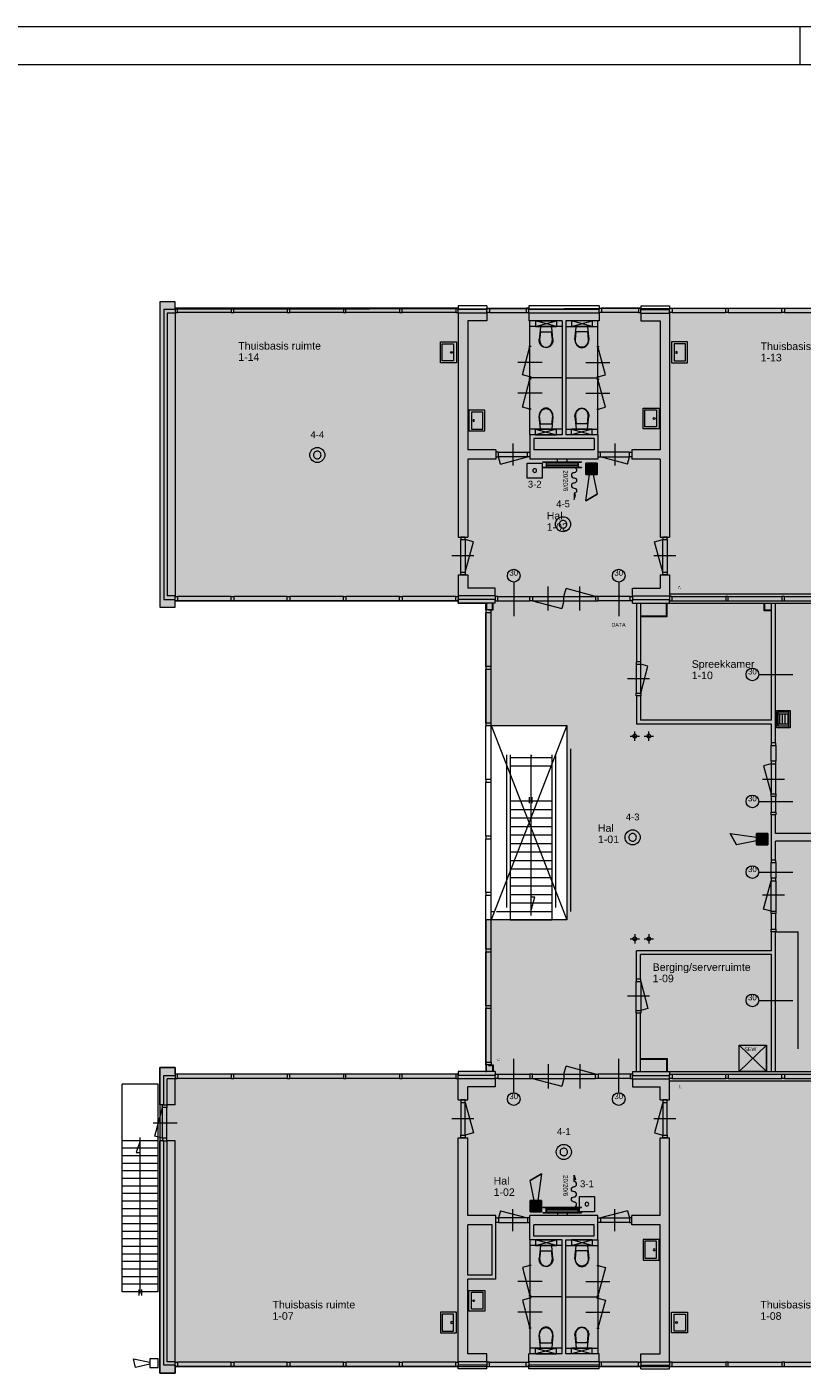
# Model space of a CAD drawing. Header units: millimetres. Extents: x 0 to 84100, y 0 to 59400.
# Tile 9 of 10: x 42622 to 63154, y 23766 to 59400. Entities that reach past the tile are written whole.
import ezdxf

# ---------------------------------------------------------------- set-up
doc = ezdxf.new("R2010")
doc.units = ezdxf.units.MM
doc.header["$LTSCALE"] = 1016
doc.layers.get('0').update_dxf_attribs({"lineweight": 0})
for name, color, linetype, lineweight in [('00kad025', 2, 'Continuous', 0), ('00kad070', 5, 'Continuous', 0), ('BL$2----', 7, 'Continuous', 0), ('BL$4----', 7, 'Continuous', 0), ('EL6511--', 3, 'Continuous', 0), ('Xref Verd$0$AL21----_BUITENWAND', 8, 'Continuous', 0), ('Xref Verd$0$AL22----_BINNENWAND', 8, 'Continuous', 0), ('Xref Verd$0$AL24----_TRAPPEN', 8, 'Continuous', 0), ('Xref Verd$0$AL28----_KONSTRUKTIE', 8, 'Continuous', 0), ('Xref Verd$0$AL31----_BUITENKOZ', 8, 'Continuous', 0), ('Xref Verd$0$AL32----_BINNENKOZ', 8, 'Continuous', 0), ('Xref Verd$0$AL42----_BINNENW-AFW', 8, 'Continuous', 0), ('Xref Verd$0$AL65----_BEVEILIGING', 8, 'Continuous', 0), ('Xref Verd$0$AL74----_INRSANITAIR', 8, 'Continuous', 0)]:
    doc.layers.add(name, color=color, linetype=linetype, lineweight=lineweight)
doc.styles.add('Arial', font='Arial')

# ---------------------------------------------------------------- blocks, each defined once
blk = doc.blocks.new('Groep-3')
at = {"layer": '00kad025', "color": 19, "linetype": 'Continuous', "lineweight": 0}
for p, q in [((39331, 29700), (-44769, 29700)), ((18331, 28700), (18331, 29700))]:
    blk.add_line(p, q, dxfattribs=at)
at = {"layer": '00kad070', "color": 19, "linetype": 'Continuous', "lineweight": 0}
blk.add_line((38331, 28700), (-43769, 28700), dxfattribs=at)
blk = doc.blocks.new('Xref Verd$0$AH74WT55')
at = {"color": 19, "lineweight": 0}
for points in [[(-275, -424), (-275, 0), (275, 0), (275, -424)], [(225, -374), (-225, -374), (-225, -72), (225, -72)]]:
    blk.add_lwpolyline(points, close=True, dxfattribs=at)
blk.add_circle((2, -130), 24.3, dxfattribs=at)
blk = doc.blocks.new('Groep-5')
at = {"color": 19, "lineweight": 0}
for p, q in [((-4835, 384499), (-3815, 384499)), ((-4835, 384490), (-4835, 384499)), ((-4453, 384507), (-4453, 384567)), ((-4198, 384507), (-4198, 384567)), ((-3815, 384490), (-3815, 384499)), ((-4835, 384490), (-3815, 384490)), ((-4835, 384354), (-3815, 384354)), ((-4835, 384354), (-4835, 384346)), ((-4835, 384346), (-3815, 384346)), ((-4733, 384486), (-3917, 384486)), ((-4733, 384443), (-3917, 384443)), ((-4733, 384401), (-3917, 384401)), ((-4733, 384358), (-3917, 384358)), ((-3815, 384354), (-3815, 384346))]:
    blk.add_line(p, q, dxfattribs=at)
for points in [[(-4733, 384486), (-4739, 384486), (-4749, 384480), (-4754, 384470), (-4754, 384459), (-4749, 384449), (-4739, 384443), (-4733, 384443)], [(-4733, 384443), (-4739, 384443), (-4749, 384438), (-4754, 384428), (-4754, 384416), (-4749, 384407), (-4739, 384401), (-4733, 384401)], [(-4733, 384401), (-4739, 384401), (-4749, 384395), (-4754, 384385), (-4754, 384374), (-4749, 384364), (-4739, 384358), (-4733, 384358)], [(-3917, 384443), (-3912, 384443), (-3902, 384449), (-3896, 384459), (-3896, 384470), (-3902, 384480), (-3912, 384486), (-3917, 384486)], [(-3917, 384401), (-3912, 384401), (-3902, 384407), (-3896, 384416), (-3896, 384428), (-3902, 384438), (-3912, 384443), (-3917, 384443)], [(-3917, 384358), (-3912, 384358), (-3902, 384364), (-3896, 384374), (-3896, 384385), (-3902, 384395), (-3912, 384401), (-3917, 384401)]]:
    blk.add_open_spline(points, degree=2, dxfattribs=at)
blk = doc.blocks.new('Groep-7')
at = {"color": 19, "lineweight": 0}
for p, q in [((-4835, 364768), (-3815, 364768)), ((-4835, 364759), (-4835, 364768)), ((-4835, 364759), (-3815, 364759)), ((-4835, 364623), (-3815, 364623)), ((-4835, 364623), (-4835, 364615)), ((-4835, 364615), (-3815, 364615)), ((-4733, 364755), (-3917, 364755)), ((-4733, 364712), (-3917, 364712)), ((-4733, 364670), (-3917, 364670)), ((-4733, 364627), (-3917, 364627)), ((-4453, 364606), (-4453, 364547)), ((-4198, 364606), (-4198, 364547)), ((-3815, 364759), (-3815, 364768)), ((-3815, 364623), (-3815, 364615))]:
    blk.add_line(p, q, dxfattribs=at)
for points in [[(-4733, 364712), (-4739, 364712), (-4749, 364718), (-4754, 364728), (-4754, 364739), (-4749, 364749), (-4739, 364755), (-4733, 364755)], [(-4733, 364670), (-4739, 364670), (-4749, 364676), (-4754, 364685), (-4754, 364697), (-4749, 364707), (-4739, 364712), (-4733, 364712)], [(-4733, 364627), (-4739, 364627), (-4749, 364633), (-4754, 364643), (-4754, 364654), (-4749, 364664), (-4739, 364670), (-4733, 364670)], [(-3917, 364755), (-3912, 364755), (-3902, 364749), (-3896, 364739), (-3896, 364728), (-3902, 364718), (-3912, 364712), (-3917, 364712)], [(-3917, 364712), (-3912, 364712), (-3902, 364707), (-3896, 364697), (-3896, 364685), (-3902, 364676), (-3912, 364670), (-3917, 364670)], [(-3917, 364670), (-3912, 364670), (-3902, 364664), (-3896, 364654), (-3896, 364643), (-3902, 364633), (-3912, 364627), (-3917, 364627)]]:
    blk.add_open_spline(points, degree=2, dxfattribs=at)
blk = doc.blocks.new('Groep-8')
at = {"color": 19, "lineweight": 0}
blk.add_lwpolyline([(-15249, 360615), (-15624, 360528), (-15680, 360753), (-15249, 360664)], dxfattribs=at)
blk.add_lwpolyline([(-15249, 360753), (-15249, 360528), (-15024, 360528), (-15024, 360753)], close=True, dxfattribs=at)
blk = doc.blocks.new('Xref Verd$0$AH74WC2')
at = {"color": 19, "linetype": 'Continuous', "lineweight": 0}
for p, q in [((-275, 150), (275, 150)), ((275, 0), (-275, 150)), ((-275, 0), (275, 150)), ((-275, 150), (-275, 0)), ((-275, 0), (275, 0)), ((275, 150), (275, 0))]:
    blk.add_line(p, q, dxfattribs=at)
at = {"color": 19, "lineweight": 0}
for p, q in [((-150, -10), (-185, -340)), ((-149, -140), (-170, -342)), ((-149, -140), (149, -140)), ((170, -342), (149, -140)), ((185, -340), (150, -10))]:
    blk.add_line(p, q, dxfattribs=at)
at = {"color": 19, "lineweight": 0, "flags": 128}
blk.add_lwpolyline([(185, -340, -0.08399), (170, -426, -0.091257), (131, -496, -0.103849), (69, -544, -0.114925), (0, -560), (0, -560, -0.114925), (-69, -544, -0.103849), (-131, -496, -0.091257), (-170, -426, -0.08399), (-185, -340, -0.08399)], format="xyb", dxfattribs=at)
at = {"color": 19, "lineweight": 0}
for centre, radius, start, end in [((76, -340), 246, 180, 199.204), ((-76, -340), 246, 340.796, 0), ((39, -353), 207, 199.204, 220.0608), ((15, -373), 176, 220.0608, 243.7761), ((0, -404), 141, 243.7761, 270), ((0, -404), 141, 270, 296.2239), ((-15, -373), 176, 296.2239, 319.9392), ((-39, -353), 207, 319.9392, 340.796)]:
    blk.add_arc(centre, radius, start, end, dxfattribs=at)
blk = doc.blocks.new('Xref Verd$0$AH74UG')
at = {"color": 19, "lineweight": 0}
for p, q in [((-131, -40), (-131, -320)), ((-131, -65), (131, -65)), ((-131, -140), (131, -140)), ((-131, -214), (131, -214)), ((-131, -289), (131, -289)), ((131, -40), (131, -320))]:
    blk.add_line(p, q, dxfattribs=at)
blk.add_lwpolyline([(-230, 0), (230, 0), (230, -40), (-230, -40)], close=True, dxfattribs=at)
for points in [[(230, -40), (230, -360), (-230, -360), (-230, -40)], [(190, -40), (190, -320), (-190, -320), (-190, -40)]]:
    blk.add_lwpolyline(points, dxfattribs=at)
blk = doc.blocks.new('Xref Verd')
at = {"color": 19, "linetype": 'Continuous', "lineweight": 0}
for p, q in [((1320, 372057), (1920, 372057)), ((1920, 368957), (1920, 372057)), ((359, 369060), (1085, 368357)), ((1085, 369060), (359, 368357)), ((1085, 368357), (1085, 369060))]:
    blk.add_line(p, q, dxfattribs=at)
blk.add_lwpolyline([(1085, 368357), (359, 368357), (359, 369060), (1085, 369060)], close=True, dxfattribs=at)
at = {"layer": 'Xref Verd$0$AL21----_BUITENWAND', "color": 19, "lineweight": 0}
for p, q in [((-14980, 388737), (-14980, 380647)), ((-14580, 388737), (-14980, 388737)), ((-14880, 388527), (-14880, 380857)), ((-14580, 388527), (-14880, 388527)), ((-14580, 388527), (-14580, 388737)), ((-6320, 388627), (-7080, 388627)), ((-7080, 388627), (-7080, 388527)), ((-6320, 388527), (-7080, 388527)), ((-6320, 388627), (-6320, 388527)), ((-3350, 388627), (-5210, 388627)), ((-5210, 388627), (-5210, 388527)), ((-3350, 388527), (-5210, 388527)), ((-3350, 388627), (-3350, 388527)), ((-2240, 388627), (-1480, 388627)), ((-2240, 388627), (-2240, 388527)), ((-2240, 388527), (-1480, 388527)), ((-1480, 388627), (-1480, 388527)), ((-14980, 380647), (-14580, 380647)), ((-14880, 380857), (-14580, 380857)), ((-14580, 380647), (-14580, 380857)), ((-6100, 380857), (-7080, 380857)), ((-7080, 380757), (-7080, 380857)), ((-6100, 380757), (-7080, 380757)), ((-6100, 380757), (-6100, 380857)), ((-2460, 380857), (-1480, 380857)), ((-2460, 380757), (-2460, 380857)), ((-2460, 380757), (-1480, 380757)), ((-1480, 380757), (-1480, 380857)), ((-14980, 368467), (-14580, 368467)), ((-14980, 367477), (-14980, 368467)), ((-14580, 368467), (-14580, 368257)), ((-14880, 368257), (-14580, 368257)), ((-14880, 367477), (-14880, 368257)), ((-6100, 368357), (-7080, 368357)), ((-7080, 368357), (-7080, 368257)), ((-6100, 368257), (-7080, 368257)), ((-6100, 368357), (-6100, 368257)), ((-2460, 368357), (-1480, 368357)), ((-2460, 368357), (-2460, 368257)), ((-2460, 368257), (-1480, 368257)), ((-1480, 368357), (-1480, 368257)), ((-14880, 367477), (-14980, 367477)), ((-14980, 360377), (-14980, 366527)), ((-14880, 366527), (-14980, 366527)), ((-14880, 360587), (-14880, 366527)), ((-14580, 360377), (-14980, 360377)), ((-14580, 360587), (-14880, 360587)), ((-14580, 360587), (-14580, 360377)), ((-7080, 360487), (-7080, 360587)), ((-6320, 360587), (-7080, 360587)), ((-6320, 360487), (-7080, 360487)), ((-6320, 360487), (-6320, 360587)), ((-5210, 360487), (-5210, 360587)), ((-3350, 360587), (-5210, 360587)), ((-3350, 360487), (-5210, 360487)), ((-3350, 360487), (-3350, 360587)), ((-2240, 360587), (-1480, 360587)), ((-2240, 360487), (-2240, 360587)), ((-2240, 360487), (-1480, 360487)), ((-1480, 360487), (-1480, 360587))]:
    blk.add_line(p, q, dxfattribs=at)
at = {"layer": 'Xref Verd$0$AL22----_BINNENWAND', "color": 19, "lineweight": 0}
for p, q in [((-14790, 388437), (-14790, 380947)), ((-14580, 388437), (-14790, 388437)), ((-14580, 388437), (-14580, 380947)), ((-7080, 388437), (-7080, 382507)), ((-6320, 388437), (-7080, 388437)), ((-6320, 388437), (-6320, 388227)), ((-3350, 388437), (-5210, 388437)), ((-5210, 388437), (-5210, 388227)), ((-3350, 388437), (-3350, 388227)), ((-2240, 388437), (-1480, 388437)), ((-2240, 388437), (-2240, 388227)), ((-1480, 388437), (-1480, 382507)), ((-6830, 388227), (-6830, 384817)), ((-6320, 388227), (-6830, 388227)), ((-4330, 388227), (-5210, 388227)), ((-4330, 388077), (-5180, 388077)), ((-4330, 388227), (-4330, 385212)), ((-3350, 388227), (-4230, 388227)), ((-4230, 388227), (-4230, 385212)), ((-4230, 388077), (-3380, 388077)), ((-2240, 388227), (-1730, 388227)), ((-1730, 388227), (-1730, 384817)), ((-4330, 385362), (-5180, 385362)), ((-4330, 385212), (-5180, 385212)), ((-5180, 385212), (-5180, 384567)), ((-4230, 385362), (-3380, 385362)), ((-3380, 385212), (-4230, 385212)), ((-3380, 385212), (-3380, 384567)), ((-3480, 385112), (-5080, 385112)), ((-5080, 385112), (-5080, 384817)), ((-3480, 385112), (-3480, 384817)), ((-6080, 384817), (-6830, 384817)), ((-6080, 384567), (-6830, 384567)), ((-6830, 384567), (-6830, 382507)), ((-6080, 384817), (-6080, 384567)), ((-3380, 384567), (-5180, 384567)), ((-3480, 384817), (-5080, 384817)), ((-1730, 384817), (-2480, 384817)), ((-2480, 384817), (-2480, 384567)), ((-1730, 384567), (-2480, 384567)), ((-1730, 384567), (-1730, 382507)), ((-7080, 382507), (-6830, 382507)), ((-1730, 382507), (-1480, 382507)), ((-7080, 381507), (-6830, 381507)), ((-7080, 381507), (-7080, 380947)), ((-6830, 381507), (-6830, 381157)), ((-1730, 381507), (-1480, 381507)), ((-1730, 381507), (-1730, 381157)), ((-1480, 381507), (-1480, 380947)), ((-14580, 380947), (-14790, 380947)), ((-6100, 380947), (-7080, 380947)), ((-6100, 381157), (-6830, 381157)), ((-6100, 380947), (-6100, 381157)), ((-2460, 381157), (-1730, 381157)), ((-2460, 380947), (-2460, 381157)), ((-2460, 380947), (-1480, 380947)), ((-1480, 381001), (6020, 381001)), ((-2355, 380757), (-2355, 379207)), ((-2255, 380757), (-2255, 379207)), ((-1480, 380757), (6420, 380757)), ((1220, 377657), (1220, 380757)), ((1320, 377057), (1320, 380757)), ((-2255, 379207), (-2355, 379207)), ((-2355, 378307), (-2355, 377557)), ((-2255, 378307), (-2355, 378307)), ((-2255, 378307), (-2255, 377657)), ((1220, 377557), (-2355, 377557)), ((1220, 377657), (-2255, 377657)), ((1220, 377057), (1220, 377557)), ((1320, 377057), (1220, 377057)), ((1220, 373957), (1220, 375157)), ((1320, 375157), (1220, 375157)), ((1320, 374657), (1320, 375157)), ((7845, 374657), (1320, 374657)), ((7845, 374457), (1320, 374457)), ((1320, 373957), (1320, 374457)), ((1320, 373957), (1220, 373957)), ((1320, 372057), (1220, 372057)), ((1220, 371557), (1220, 372057)), ((1320, 368357), (1320, 372057)), ((1220, 371557), (-2355, 371557)), ((-2355, 370807), (-2355, 371557)), ((1220, 371457), (-2255, 371457)), ((-2255, 370807), (-2255, 371457)), ((1220, 368357), (1220, 371457)), ((-2255, 370807), (-2355, 370807)), ((-2255, 369907), (-2355, 369907)), ((-2355, 368357), (-2355, 369907)), ((-2255, 368357), (-2255, 369907)), ((-14580, 368167), (-14790, 368167)), ((-14790, 367477), (-14790, 368167)), ((-14580, 367477), (-14580, 368167)), ((-6100, 368167), (-7080, 368167)), ((-7080, 367607), (-7080, 368167)), ((-6100, 368167), (-6100, 367957)), ((-2460, 368167), (-1480, 368167)), ((-2460, 368167), (-2460, 367957)), ((-1480, 368357), (6420, 368357)), ((-1480, 367607), (-1480, 368167)), ((-1480, 368113), (6020, 368113)), ((-6100, 367957), (-6830, 367957)), ((-6830, 367607), (-6830, 367957)), ((-2460, 367957), (-1730, 367957)), ((-1730, 367607), (-1730, 367957)), ((-14580, 367477), (-14790, 367477)), ((-7080, 367607), (-6830, 367607)), ((-1730, 367607), (-1480, 367607)), ((-14790, 360677), (-14790, 366527)), ((-14580, 366527), (-14790, 366527)), ((-14580, 360677), (-14580, 366527)), ((-7080, 360677), (-7080, 366607)), ((-7080, 366607), (-6830, 366607)), ((-6830, 364547), (-6830, 366607)), ((-1730, 364547), (-1730, 366607)), ((-1730, 366607), (-1480, 366607)), ((-1480, 360677), (-1480, 366607)), ((-6080, 364547), (-6830, 364547)), ((-6080, 362867), (-6080, 364547)), ((-3380, 364547), (-5180, 364547)), ((-5180, 363902), (-5180, 364547)), ((-3380, 363902), (-3380, 364547)), ((-1730, 364547), (-2480, 364547)), ((-2480, 364297), (-2480, 364547)), ((-6180, 364297), (-6830, 364297)), ((-6830, 362967), (-6830, 364297)), ((-6180, 362967), (-6180, 364297)), ((-3480, 364297), (-5080, 364297)), ((-5080, 364002), (-5080, 364297)), ((-3480, 364002), (-3480, 364297)), ((-1730, 364297), (-2480, 364297)), ((-1730, 360887), (-1730, 364297)), ((-4330, 363902), (-5180, 363902)), ((-3480, 364002), (-5080, 364002)), ((-4330, 360887), (-4330, 363902)), ((-4230, 360887), (-4230, 363902)), ((-4230, 363902), (-3380, 363902)), ((-4330, 363752), (-5180, 363752)), ((-4230, 363752), (-3380, 363752)), ((-6180, 362967), (-6830, 362967)), ((-6830, 360887), (-6830, 362867)), ((-6080, 362867), (-6830, 362867)), ((-4330, 361037), (-5180, 361037)), ((-4230, 361037), (-3380, 361037)), ((-14580, 360677), (-14790, 360677)), ((-6320, 360677), (-7080, 360677)), ((-6320, 360887), (-6830, 360887)), ((-6320, 360677), (-6320, 360887)), ((-4330, 360887), (-5210, 360887)), ((-5210, 360677), (-5210, 360887)), ((-3350, 360677), (-5210, 360677)), ((-3350, 360887), (-4230, 360887)), ((-3350, 360677), (-3350, 360887)), ((-2240, 360887), (-1730, 360887)), ((-2240, 360677), (-2240, 360887)), ((-2240, 360677), (-1480, 360677))]:
    blk.add_line(p, q, dxfattribs=at)
at = {"layer": 'Xref Verd$0$AL24----_TRAPPEN', "color": 19, "lineweight": 0}
for p, q in [((-5805, 376741), (-5805, 372697)), ((-5705, 376741), (-5705, 372372)), ((-5705, 376672), (-4605, 376672)), ((-5155, 376741), (-5155, 372489)), ((-5155, 376672), (-5131, 376741)), ((-4605, 376741), (-4605, 372372)), ((-4505, 376741), (-4505, 372697)), ((-4205, 376797), (-4205, 372697)), ((-4105, 376897), (-4105, 372597)), ((-5705, 376447), (-4605, 376447)), ((-5188, 375461), (-5188, 375619)), ((-5123, 375461), (-5123, 375619)), ((-5705, 375522), (-4605, 375522)), ((-5705, 375297), (-4605, 375297)), ((-5705, 375072), (-4605, 375072)), ((-5705, 374847), (-4605, 374847)), ((-5705, 374622), (-4605, 374622)), ((-5705, 374397), (-4605, 374397)), ((-5705, 374172), (-4605, 374172)), ((-5705, 373947), (-4605, 373947)), ((-5705, 373722), (-4605, 373722)), ((-5705, 373497), (-4605, 373497)), ((-5705, 373272), (-4605, 373272)), ((-5705, 373047), (-4605, 373047)), ((-5705, 372822), (-4605, 372822)), ((-6205, 372597), (-6135, 372597)), ((-6065, 372597), (-4605, 372597)), ((-5705, 372372), (-4605, 372372)), ((-15980, 362527), (-15980, 368027)), ((-15030, 368027), (-15980, 368027)), ((-15030, 362527), (-15030, 368027)), ((-15030, 366527), (-15980, 366527)), ((-15030, 366327), (-15980, 366327)), ((-15505, 362487), (-15505, 366617)), ((-15030, 366127), (-15980, 366127)), ((-15030, 365927), (-15980, 365927)), ((-15030, 365727), (-15980, 365727)), ((-15030, 365527), (-15980, 365527)), ((-15030, 365327), (-15980, 365327)), ((-15030, 365127), (-15980, 365127)), ((-15030, 364927), (-15980, 364927)), ((-15030, 364727), (-15980, 364727)), ((-15030, 364527), (-15980, 364527)), ((-15030, 364327), (-15980, 364327)), ((-15030, 364127), (-15980, 364127)), ((-15030, 363927), (-15980, 363927)), ((-15030, 363727), (-15980, 363727)), ((-15030, 363527), (-15980, 363527)), ((-15030, 363327), (-15980, 363327)), ((-15030, 363127), (-15980, 363127)), ((-15030, 362927), (-15980, 362927)), ((-15030, 362727), (-15980, 362727)), ((-15030, 362527), (-15980, 362527)), ((-15538, 362587), (-15538, 362430)), ((-15473, 362587), (-15473, 362430))]:
    blk.add_line(p, q, dxfattribs=at)
for points in [[(-5155, 372597), (-5050, 372979), (-5155, 372979)], [(-15505, 366527), (-15607, 366219), (-15505, 366219)]]:
    blk.add_lwpolyline(points, dxfattribs=at)
at = {"layer": 'Xref Verd$0$AL28----_KONSTRUKTIE', "color": 19, "lineweight": 0}
for p, q in [((-2530, 377239), (-2280, 377239)), ((-2405, 377114), (-2405, 377364)), ((-2155, 377239), (-1905, 377239)), ((-2030, 377114), (-2030, 377364)), ((-2530, 371874), (-2280, 371874)), ((-2405, 371999), (-2405, 371749)), ((-2155, 371874), (-1905, 371874)), ((-2030, 371999), (-2030, 371749))]:
    blk.add_line(p, q, dxfattribs=at)
for centre in [(-2405, 377239), (-2030, 377239), (-2405, 371874), (-2030, 371874)]:
    blk.add_circle(centre, 50, dxfattribs=at)
at = {"layer": 'Xref Verd$0$AL31----_BUITENKOZ', "color": 19, "lineweight": 0}
for p, q in [((-13094, 388562), (-14513, 388562)), ((-13094, 388448), (-14513, 388448)), ((-11607, 388562), (-13027, 388562)), ((-11607, 388448), (-13027, 388448)), ((-10120, 388562), (-11540, 388562)), ((-10120, 388448), (-11540, 388448)), ((-8634, 388562), (-10053, 388562)), ((-8634, 388448), (-10053, 388448)), ((-7147, 388562), (-8567, 388562)), ((-7147, 388448), (-8567, 388448)), ((-6253, 388562), (-5277, 388562)), ((-6253, 388448), (-5277, 388448)), ((-2307, 388562), (-3283, 388562)), ((-2307, 388448), (-3283, 388448)), ((-1413, 388562), (6, 388562)), ((-1413, 388448), (6, 388448)), ((73, 388562), (1493, 388562)), ((73, 388448), (1493, 388448)), ((1560, 388562), (2980, 388562)), ((1560, 388448), (2980, 388448)), ((-13094, 380936), (-14513, 380936)), ((-11607, 380936), (-13027, 380936)), ((-10120, 380936), (-11540, 380936)), ((-8634, 380936), (-10053, 380936)), ((-7147, 380936), (-8567, 380936)), ((-13094, 380822), (-14513, 380822)), ((-11607, 380822), (-13027, 380822)), ((-10120, 380822), (-11540, 380822)), ((-8634, 380822), (-10053, 380822)), ((-7147, 380822), (-8567, 380822)), ((-6275, 380577), (-6275, 380592)), ((-6345, 379080), (-6345, 380510)), ((-6205, 379080), (-6205, 380510)), ((-6345, 377583), (-6345, 379013)), ((-6205, 377583), (-6205, 379013)), ((-6345, 376087), (-6345, 377516)), ((-6205, 376087), (-6205, 377516)), ((-6345, 374590), (-6345, 376020)), ((-6205, 374590), (-6205, 376020)), ((-6345, 373094), (-6345, 374523)), ((-6205, 373094), (-6205, 374523)), ((-6345, 371597), (-6345, 373027)), ((-6205, 371597), (-6205, 373027)), ((-6345, 370100), (-6345, 371530)), ((-6205, 370100), (-6205, 371530)), ((-6345, 368604), (-6345, 370033)), ((-6205, 368604), (-6205, 370033)), ((-6275, 368537), (-6275, 368522)), ((-13094, 368292), (-14513, 368292)), ((-13094, 368178), (-14513, 368178)), ((-11607, 368292), (-13027, 368292)), ((-11607, 368178), (-13027, 368178)), ((-10120, 368292), (-11540, 368292)), ((-10120, 368178), (-11540, 368178)), ((-8634, 368292), (-10053, 368292)), ((-8634, 368178), (-10053, 368178)), ((-7147, 368292), (-8567, 368292)), ((-7147, 368178), (-8567, 368178)), ((-15119, 366648), (-14915, 367410)), ((-14915, 366594), (-14915, 367410)), ((-14801, 366594), (-14801, 367410)), ((-15158, 367002), (-14526, 367002)), ((-14915, 366594), (-15119, 366648)), ((-13094, 360666), (-14513, 360666)), ((-11607, 360666), (-13027, 360666)), ((-10120, 360666), (-11540, 360666)), ((-8634, 360666), (-10053, 360666)), ((-7147, 360666), (-8567, 360666)), ((-6253, 360666), (-5277, 360666)), ((-2307, 360666), (-3283, 360666)), ((-1413, 360666), (6, 360666)), ((73, 360666), (1493, 360666)), ((1560, 360666), (2980, 360666)), ((-13094, 360552), (-14513, 360552)), ((-11607, 360552), (-13027, 360552)), ((-10120, 360552), (-11540, 360552)), ((-8634, 360552), (-10053, 360552)), ((-7147, 360552), (-8567, 360552)), ((-6253, 360552), (-5277, 360552)), ((-2307, 360552), (-3283, 360552)), ((-1413, 360552), (6, 360552)), ((73, 360552), (1493, 360552)), ((1560, 360552), (2980, 360552))]:
    blk.add_line(p, q, dxfattribs=at)
for points in [[(-14580, 388562), (-14580, 388448), (-14513, 388448), (-14513, 388562)], [(-13094, 388562), (-13094, 388448), (-13027, 388448), (-13027, 388562)], [(-11607, 388562), (-11607, 388448), (-11540, 388448), (-11540, 388562)], [(-10120, 388562), (-10120, 388448), (-10053, 388448), (-10053, 388562)], [(-8634, 388562), (-8634, 388448), (-8567, 388448), (-8567, 388562)], [(-7147, 388562), (-7147, 388448), (-7080, 388448), (-7080, 388562)], [(-6253, 388562), (-6253, 388448), (-6320, 388448), (-6320, 388562)], [(-5277, 388562), (-5277, 388448), (-5210, 388448), (-5210, 388562)], [(-3283, 388562), (-3283, 388448), (-3350, 388448), (-3350, 388562)], [(-2307, 388562), (-2307, 388448), (-2240, 388448), (-2240, 388562)], [(-1413, 388562), (-1413, 388448), (-1480, 388448), (-1480, 388562)], [(73, 388562), (73, 388448), (6, 388448), (6, 388562)], [(1560, 388562), (1560, 388448), (1493, 388448), (1493, 388562)], [(-14580, 380822), (-14580, 380936), (-14513, 380936), (-14513, 380822)], [(-13094, 380822), (-13094, 380936), (-13027, 380936), (-13027, 380822)], [(-11607, 380822), (-11607, 380936), (-11540, 380936), (-11540, 380822)], [(-10120, 380822), (-10120, 380936), (-10053, 380936), (-10053, 380822)], [(-8634, 380822), (-8634, 380936), (-8567, 380936), (-8567, 380822)], [(-7147, 380822), (-7147, 380936), (-7080, 380936), (-7080, 380822)], [(-6345, 380577), (-6345, 380757), (-6327, 380757), (-6327, 380577)], [(-6205, 380577), (-6345, 380577), (-6345, 380510), (-6205, 380510)], [(-6205, 379080), (-6345, 379080), (-6345, 379013), (-6205, 379013)], [(-6205, 377583), (-6345, 377583), (-6345, 377516), (-6205, 377516)], [(-6205, 376087), (-6345, 376087), (-6345, 376020), (-6205, 376020)], [(-6205, 374590), (-6345, 374590), (-6345, 374523), (-6205, 374523)], [(-6205, 373094), (-6345, 373094), (-6345, 373027), (-6205, 373027)], [(-6205, 371597), (-6345, 371597), (-6345, 371530), (-6205, 371530)], [(-6205, 370100), (-6345, 370100), (-6345, 370033), (-6205, 370033)], [(-6205, 368537), (-6345, 368537), (-6345, 368604), (-6205, 368604)], [(-6345, 368537), (-6345, 368357), (-6327, 368357), (-6327, 368537)], [(-14580, 368292), (-14580, 368178), (-14513, 368178), (-14513, 368292)], [(-13094, 368292), (-13094, 368178), (-13027, 368178), (-13027, 368292)], [(-11607, 368292), (-11607, 368178), (-11540, 368178), (-11540, 368292)], [(-10120, 368292), (-10120, 368178), (-10053, 368178), (-10053, 368292)], [(-8634, 368292), (-8634, 368178), (-8567, 368178), (-8567, 368292)], [(-7147, 368292), (-7147, 368178), (-7080, 368178), (-7080, 368292)], [(-1413, 368292), (-1413, 368178), (-1480, 368178), (-1480, 368292)], [(-14915, 367477), (-14801, 367477), (-14801, 367410), (-14915, 367410)], [(-14915, 366527), (-14801, 366527), (-14801, 366594), (-14915, 366594)], [(-14580, 360552), (-14580, 360666), (-14513, 360666), (-14513, 360552)], [(-13094, 360552), (-13094, 360666), (-13027, 360666), (-13027, 360552)], [(-11607, 360552), (-11607, 360666), (-11540, 360666), (-11540, 360552)], [(-10120, 360552), (-10120, 360666), (-10053, 360666), (-10053, 360552)], [(-8634, 360552), (-8634, 360666), (-8567, 360666), (-8567, 360552)], [(-7147, 360552), (-7147, 360666), (-7080, 360666), (-7080, 360552)], [(-6253, 360552), (-6253, 360666), (-6320, 360666), (-6320, 360552)], [(-5277, 360552), (-5277, 360666), (-5210, 360666), (-5210, 360552)], [(-3283, 360552), (-3283, 360666), (-3350, 360666), (-3350, 360552)], [(-2307, 360552), (-2307, 360666), (-2240, 360666), (-2240, 360552)], [(-1413, 360552), (-1413, 360666), (-1480, 360666), (-1480, 360552)], [(73, 360552), (73, 360666), (6, 360666), (6, 360552)], [(1560, 360552), (1560, 360666), (1493, 360666), (1493, 360552)]]:
    blk.add_lwpolyline(points, close=True, dxfattribs=at)
for points in [[(-6275, 380592), (-6170, 380592), (-6170, 380757)], [(-6275, 380577), (-6155, 380577), (-6155, 380757)], [(-6275, 368537), (-6155, 368537), (-6155, 368357)], [(-6275, 368522), (-6170, 368522), (-6170, 368357)]]:
    blk.add_lwpolyline(points, dxfattribs=at)
at = {"layer": 'Xref Verd$0$AL32----_BINNENKOZ', "color": 19, "lineweight": 0}
for p, q in [((-5630, 384984), (-5630, 384400)), ((-2930, 384984), (-2930, 384400)), ((-6013, 384752), (-5247, 384752)), ((-5247, 384632), (-6013, 384632)), ((-5962, 384440), (-6013, 384632)), ((-5962, 384440), (-5247, 384632)), ((-2547, 384752), (-3313, 384752)), ((-3313, 384632), (-2547, 384632)), ((-2599, 384440), (-3313, 384632)), ((-2599, 384440), (-2547, 384632)), ((-7015, 381574), (-7015, 382440)), ((-6895, 382440), (-6895, 381574)), ((-6679, 382382), (-6895, 382440)), ((-6895, 381574), (-6679, 382382)), ((-1882, 382382), (-1665, 382440)), ((-1665, 381574), (-1882, 382382)), ((-1665, 381574), (-1665, 382440)), ((-1545, 382440), (-1545, 381574)), ((-6663, 382007), (-7247, 382007)), ((-1313, 382007), (-1897, 382007)), ((-6033, 380936), (-5183, 380936)), ((-5116, 380936), (-3444, 380936)), ((-4700, 380563), (-4700, 381200)), ((-4280, 380936), (-4224, 381145)), ((-4280, 380822), (-4280, 380936)), ((-3444, 380936), (-4224, 381145)), ((-3860, 380563), (-3860, 381200)), ((-2527, 380936), (-3377, 380936)), ((-1413, 380936), (6, 380936)), ((73, 380936), (1493, 380936)), ((1560, 380936), (2980, 380936)), ((-6033, 380822), (-5183, 380822)), ((-5116, 380822), (-3444, 380822)), ((-5116, 380822), (-4336, 380613)), ((-4280, 380822), (-4336, 380613)), ((-2527, 380822), (-3377, 380822)), ((-1413, 380822), (6, 380822)), ((73, 380822), (1493, 380822)), ((1560, 380822), (2980, 380822)), ((-2365, 379140), (-2365, 378374)), ((-2245, 378374), (-2245, 379140)), ((-2054, 379088), (-2245, 379140)), ((-2245, 378374), (-2054, 379088)), ((-2013, 378757), (-2597, 378757)), ((1210, 376574), (1210, 376990)), ((1330, 376990), (1330, 376574)), ((1210, 376507), (1010, 376453)), ((1010, 376453), (1210, 375707)), ((1210, 376507), (1210, 375707)), ((1330, 375707), (1330, 376507)), ((1562, 376090), (978, 376090)), ((1210, 375640), (1210, 375224)), ((1330, 375224), (1330, 375640)), ((1210, 373474), (1210, 373890)), ((1330, 373890), (1330, 373474)), ((1010, 372660), (1210, 373407)), ((1210, 372607), (1210, 373407)), ((1330, 373407), (1330, 372607)), ((1562, 373024), (978, 373024)), ((1210, 372607), (1010, 372660)), ((1210, 372540), (1210, 372124)), ((1330, 372124), (1330, 372540)), ((-2365, 369974), (-2365, 370740)), ((-2245, 370740), (-2245, 369974)), ((-2245, 370740), (-2054, 370025)), ((-2013, 370357), (-2597, 370357)), ((-2054, 370025), (-2245, 369974)), ((-4700, 368550), (-4700, 367913)), ((-4280, 368292), (-4224, 368501)), ((-3444, 368292), (-4224, 368501)), ((-3860, 368550), (-3860, 367913)), ((-6033, 368292), (-5183, 368292)), ((-6033, 368178), (-5183, 368178)), ((-5116, 368292), (-3444, 368292)), ((-5116, 368178), (-3444, 368178)), ((-5116, 368178), (-4336, 367969)), ((-4280, 368178), (-4336, 367969)), ((-4280, 368292), (-4280, 368178)), ((-2527, 368292), (-3377, 368292)), ((-2527, 368178), (-3377, 368178)), ((-1413, 368292), (6, 368292)), ((-1413, 368178), (6, 368178)), ((73, 368292), (1493, 368292)), ((73, 368178), (1493, 368178)), ((1560, 368292), (2980, 368292)), ((1560, 368178), (2980, 368178)), ((-7015, 367540), (-7015, 366674)), ((-6895, 366674), (-6895, 367540)), ((-6895, 367540), (-6679, 366732)), ((-1665, 367540), (-1882, 366732)), ((-1665, 367540), (-1665, 366674)), ((-1545, 366674), (-1545, 367540)), ((-6663, 367107), (-7247, 367107)), ((-1313, 367107), (-1897, 367107)), ((-6679, 366732), (-6895, 366674)), ((-1882, 366732), (-1665, 366674)), ((-5962, 364673), (-6013, 364482)), ((-5962, 364673), (-5247, 364482)), ((-5630, 364130), (-5630, 364714)), ((-2599, 364673), (-3313, 364482)), ((-2930, 364130), (-2930, 364714)), ((-2599, 364673), (-2547, 364482)), ((-5247, 364482), (-6013, 364482)), ((-6013, 364362), (-5247, 364362)), ((-3313, 364482), (-2547, 364482)), ((-2547, 364362), (-3313, 364362))]:
    blk.add_line(p, q, dxfattribs=at)
for points in [[(-6013, 384632), (-6013, 384752), (-6080, 384752), (-6080, 384632)], [(-5247, 384632), (-5247, 384752), (-5180, 384752), (-5180, 384632)], [(-3313, 384632), (-3313, 384752), (-3380, 384752), (-3380, 384632)], [(-2547, 384632), (-2547, 384752), (-2480, 384752), (-2480, 384632)], [(-7015, 382440), (-6895, 382440), (-6895, 382507), (-7015, 382507)], [(-1665, 382440), (-1545, 382440), (-1545, 382507), (-1665, 382507)], [(-7015, 381574), (-6895, 381574), (-6895, 381507), (-7015, 381507)], [(-1665, 381574), (-1545, 381574), (-1545, 381507), (-1665, 381507)], [(-6033, 380822), (-6033, 380936), (-6100, 380936), (-6100, 380822)], [(-5183, 380822), (-5183, 380936), (-5116, 380936), (-5116, 380822)], [(-3377, 380822), (-3377, 380936), (-3444, 380936), (-3444, 380822)], [(-2527, 380822), (-2527, 380936), (-2460, 380936), (-2460, 380822)], [(-1413, 380822), (-1413, 380936), (-1480, 380936), (-1480, 380822)], [(73, 380822), (73, 380936), (6, 380936), (6, 380822)], [(1560, 380822), (1560, 380936), (1493, 380936), (1493, 380822)], [(-2365, 379140), (-2245, 379140), (-2245, 379207), (-2365, 379207)], [(-2365, 378374), (-2245, 378374), (-2245, 378307), (-2365, 378307)], [(1210, 376990), (1330, 376990), (1330, 377057), (1210, 377057)], [(1210, 376507), (1330, 376507), (1330, 376574), (1210, 376574)], [(1210, 375707), (1330, 375707), (1330, 375640), (1210, 375640)], [(1210, 375224), (1330, 375224), (1330, 375157), (1210, 375157)], [(1210, 373890), (1330, 373890), (1330, 373957), (1210, 373957)], [(1210, 373407), (1330, 373407), (1330, 373474), (1210, 373474)], [(1210, 372607), (1330, 372607), (1330, 372540), (1210, 372540)], [(1210, 372124), (1330, 372124), (1330, 372057), (1210, 372057)], [(-2365, 370740), (-2245, 370740), (-2245, 370807), (-2365, 370807)], [(-2365, 369974), (-2245, 369974), (-2245, 369907), (-2365, 369907)], [(-6033, 368292), (-6033, 368178), (-6100, 368178), (-6100, 368292)], [(-5183, 368292), (-5183, 368178), (-5116, 368178), (-5116, 368292)], [(-3377, 368292), (-3377, 368178), (-3444, 368178), (-3444, 368292)], [(-2527, 368292), (-2527, 368178), (-2460, 368178), (-2460, 368292)], [(73, 368292), (73, 368178), (6, 368178), (6, 368292)], [(1560, 368292), (1560, 368178), (1493, 368178), (1493, 368292)], [(-7015, 367540), (-6895, 367540), (-6895, 367607), (-7015, 367607)], [(-1665, 367540), (-1545, 367540), (-1545, 367607), (-1665, 367607)], [(-7015, 366674), (-6895, 366674), (-6895, 366607), (-7015, 366607)], [(-1665, 366674), (-1545, 366674), (-1545, 366607), (-1665, 366607)], [(-6013, 364482), (-6013, 364362), (-6080, 364362), (-6080, 364482)], [(-5247, 364482), (-5247, 364362), (-5180, 364362), (-5180, 364482)], [(-3313, 364482), (-3313, 364362), (-3380, 364362), (-3380, 364482)], [(-2547, 364482), (-2547, 364362), (-2480, 364362), (-2480, 364482)]]:
    blk.add_lwpolyline(points, close=True, dxfattribs=at)
at = {"layer": 'Xref Verd$0$AL42----_BINNENW-AFW', "color": 19, "lineweight": 0}
for points in [[(-2255, 380407), (-1545, 380407), (-1545, 380757)], [(-2255, 380425), (-1563, 380425), (-1563, 380757)], [(1220, 380557), (1020, 380557), (1020, 380757)], [(1220, 380575), (1038, 380575), (1038, 380757)], [(-2255, 368707), (-1545, 368707), (-1545, 368357)], [(-2255, 368689), (-1563, 368689), (-1563, 368357)]]:
    blk.add_lwpolyline(points, dxfattribs=at)
at = {"layer": 'Xref Verd$0$AL65----_BEVEILIGING', "color": 19, "lineweight": 0}
for p, q in [((-5610, 381317), (-5610, 380417)), ((-5610, 381317), (-5610, 380417)), ((-2830, 381317), (-2830, 380417)), ((-2830, 381317), (-2830, 380417)), ((880, 378870), (1780, 378870)), ((880, 375510), (1780, 375510)), ((880, 373638), (1780, 373638)), ((880, 370243), (1780, 370243)), ((-5610, 367796), (-5610, 368696)), ((-5610, 367796), (-5610, 368696)), ((-2830, 367796), (-2830, 368696)), ((-2830, 367796), (-2830, 368696))]:
    blk.add_line(p, q, dxfattribs=at)
at = {"layer": 'Xref Verd$0$AL65----_BEVEILIGING', "color": 19, "lineweight": 0, "flags": 128}
for points in [[(-4013, 384346, -0.414214), (-3945, 384278, -0.414214), (-4013, 384210, 0.414214), (-4081, 384142, 0.414214), (-4013, 384074, -0.414214), (-3945, 384006, -0.414214), (-4013, 383938, 0.414214), (-4081, 383870, 0.414214), (-4013, 383802, -0.414214), (-3945, 383734, -0.414214), (-4013, 383666), (-4013, 383501), (-3978, 383621), (-4013, 383621)], [(-4013, 364768, 0.414214), (-3945, 364836, 0.414214), (-4013, 364904, -0.414214), (-4081, 364972, -0.414214), (-4013, 365040, 0.414214), (-3945, 365108, 0.414214), (-4013, 365176, -0.414214), (-4081, 365244, -0.414214), (-4013, 365312, 0.414214), (-3945, 365380, 0.414214), (-4013, 365448), (-4013, 365613), (-3978, 365492), (-4013, 365492)]]:
    blk.add_lwpolyline(points, format="xyb", dxfattribs=at)
at = {"layer": 'Xref Verd$0$AL65----_BEVEILIGING', "color": 19, "lineweight": 0}
for centre in [(-5610, 381485), (-2830, 381485), (712, 378870), (712, 375510), (712, 373638), (712, 370243), (-5610, 367629), (-2830, 367629)]:
    blk.add_circle(centre, 168, dxfattribs=at)
at = {"layer": 'Xref Verd$0$AL74----_INRSANITAIR', "color": 19, "lineweight": 0}
for p, q in [((-5180, 385212), (-5180, 388227)), ((-3380, 385212), (-3380, 388227)), ((-5380, 386803), (-5180, 387550)), ((-5148, 387550), (-5212, 387550)), ((-3412, 387550), (-3348, 387550)), ((-3180, 386803), (-3380, 387550)), ((-4861, 387125), (-5500, 387125)), ((-3700, 387125), (-3061, 387125)), ((-5180, 386750), (-5380, 386803)), ((-5380, 385942), (-5180, 386689)), ((-5148, 386750), (-5212, 386750)), ((-5148, 386689), (-5212, 386689)), ((-4330, 386719), (-5180, 386719)), ((-4230, 386719), (-3380, 386719)), ((-3412, 386750), (-3348, 386750)), ((-3412, 386689), (-3348, 386689)), ((-3380, 386750), (-3180, 386803)), ((-3180, 385942), (-3380, 386689)), ((-4861, 386314), (-5500, 386314)), ((-3700, 386314), (-3061, 386314)), ((-5180, 385889), (-5380, 385942)), ((-3380, 385889), (-3180, 385942)), ((-5148, 385889), (-5212, 385889)), ((-3412, 385889), (-3348, 385889)), ((-5180, 363902), (-5180, 360887)), ((-3380, 363902), (-3380, 360887)), ((-5180, 363225), (-5380, 363171)), ((-5380, 363171), (-5180, 362425)), ((-5148, 363225), (-5212, 363225)), ((-3412, 363225), (-3348, 363225)), ((-3380, 363225), (-3180, 363171)), ((-3180, 363171), (-3380, 362425)), ((-4861, 362800), (-5500, 362800)), ((-3700, 362800), (-3061, 362800)), ((-5148, 362425), (-5212, 362425)), ((-3412, 362425), (-3348, 362425)), ((-5180, 362364), (-5380, 362310)), ((-5380, 362310), (-5180, 361564)), ((-5148, 362364), (-5212, 362364)), ((-4330, 362394), (-5180, 362394)), ((-4230, 362394), (-3380, 362394)), ((-3412, 362364), (-3348, 362364)), ((-3380, 362364), (-3180, 362310)), ((-3180, 362310), (-3380, 361564)), ((-4861, 361989), (-5500, 361989)), ((-3700, 361989), (-3061, 361989)), ((-5148, 361564), (-5212, 361564)), ((-3412, 361564), (-3348, 361564))]:
    blk.add_line(p, q, dxfattribs=at)
at = {"layer": 'Xref Verd$0$AL65----_BEVEILIGING', "color": 19}
for name in ['Groep-5', 'Groep-7', 'Groep-8']:
    blk.add_blockref(name, (0, 0), dxfattribs=at)
at = {"layer": 'Xref Verd$0$AL74----_INRSANITAIR', "color": 17}
for p in [(-4755, 388077), (-4755, 363752)]:
    blk.add_blockref('Xref Verd$0$AH74WC2', p, dxfattribs=at)
at = {"layer": 'Xref Verd$0$AL74----_INRSANITAIR', "color": 17, "xscale": -1}
for p in [(-3805, 388077), (-3805, 363752)]:
    blk.add_blockref('Xref Verd$0$AH74WC2', p, dxfattribs=at)
at = {"layer": 'Xref Verd$0$AL74----_INRSANITAIR', "color": 17}
for name, p, rotation in [('Xref Verd$0$AH74WT55', (-7129, 387398), -90), ('Xref Verd$0$AH74WC2', (-3805, 385362), 180), ('Xref Verd$0$AH74WT55', (-1760, 385647), -90), ('Xref Verd$0$AH74UG', (1715, 377689), -90), ('Xref Verd$0$AH74WT55', (-6801, 362291), 90), ('Xref Verd$0$AH74WT55', (-1431, 361715), 90), ('Xref Verd$0$AH74WC2', (-3805, 361037), 180)]:
    blk.add_blockref(name, p, dxfattribs=dict(at, rotation=rotation))
at = {"layer": 'Xref Verd$0$AL74----_INRSANITAIR', "color": 17, "xscale": -1}
for name, p, rotation in [('Xref Verd$0$AH74WT55', (-1431, 387398), 90), ('Xref Verd$0$AH74WC2', (-4755, 385362), 180), ('Xref Verd$0$AH74WT55', (-6801, 385591), 90), ('Xref Verd$0$AH74WT55', (-1760, 363640), -90), ('Xref Verd$0$AH74WT55', (-7129, 361715), -90), ('Xref Verd$0$AH74WC2', (-4755, 361037), 180)]:
    blk.add_blockref(name, p, dxfattribs=dict(at, rotation=rotation))
at = {"color": 19, "attachment_point": 1, "line_spacing_factor": 0.966482, "style": 'Arial'}
for s, insert, char_height in [('Thuisbasis ruimte', (-12906, 387670), 200.18), ('1-14', (-12906, 387370), 200.2), ('Thuisbasis ruimte', (929, 387658), 200.18), ('1-13', (929, 387358), 200.2), ('Hal', (-4736, 383173), 200.2), ('1-02', (-4736, 382873), 200.2), ('r.', (-1253, 381230), 100.1), ('DATA', (-3020, 380236), 100.1), ('Spreekkamer', (-895, 379246), 200.18), ('1-10', (-895, 378946), 200.2), ('Hal', (-3380, 374905), 200.2), ('1-01', (-3380, 374605), 200.2), ('Berging/serverruimte', (-1930, 371223), 200.18), ('1-09', (-1930, 370923), 200.2), ('SEW', (500, 369002), 100.1), ('r.', (-1245, 368017), 100.1), ('1-02', (-6142, 365266), 200.2), ('Hal', (-6142, 365566), 200.2), ('Thuisbasis ruimte', (-12000, 362288), 200.18), ('Thuisbasis ruimte', (923, 362288), 200.18), ('1-07', (-12000, 361988), 200.2), ('1-08', (923, 361988), 200.2)]:
    blk.add_mtext(s, dxfattribs=dict(at, insert=insert, char_height=char_height))
at = {"color": 19, "insert": (-6080, 368642), "char_height": 100.1, "attachment_point": 1, "rotation": 90, "line_spacing_factor": 0.966482, "style": 'Arial'}
blk.add_mtext('r.', dxfattribs=at)
at = {"layer": 'Xref Verd$0$AL65----_BEVEILIGING', "color": 19, "char_height": 120.1, "attachment_point": 1, "rotation": 270, "line_spacing_factor": 0.966482, "style": 'Arial'}
for insert in [(-4175, 384277), (-4175, 365619)]:
    blk.add_mtext('20/20/6', dxfattribs=dict(at, insert=insert))
at = {"layer": 'Xref Verd$0$AL65----_BEVEILIGING', "color": 19, "char_height": 150.1, "attachment_point": 2, "line_spacing_factor": 0.966482, "style": 'Arial'}
for insert in [(-5610, 381635), (-2830, 381635), (712, 379020), (712, 375661), (712, 373788), (712, 370394), (-5610, 367779), (-2830, 367779)]:
    blk.add_mtext('30', dxfattribs=dict(at, insert=insert))
blk = doc.blocks.new('Groep-34')
at = {"color": 0, "lineweight": 0, "flags": 128}
blk.add_lwpolyline([(5444, 18369, 0.414214), (5544, 18269, 0.414214), (5644, 18369, 0.414214), (5544, 18469, 0.414214)], format="xyb", close=True, dxfattribs=at)
at = {"color": 19, "linetype": 'Continuous', "lineweight": 0}
blk.add_circle((5544, 18369), 200, dxfattribs=at)
blk = doc.blocks.new('Groep-35')
at = {"color": 0, "lineweight": 0, "flags": 128}
blk.add_lwpolyline([(11953, 16535, 0.414214), (12053, 16435, 0.414214), (12153, 16535, 0.414214), (12053, 16635, 0.414214)], format="xyb", close=True, dxfattribs=at)
at = {"color": 19, "linetype": 'Continuous', "lineweight": 0}
blk.add_circle((12053, 16535), 200, dxfattribs=at)
blk = doc.blocks.new('Groep-37')
at = {"color": 0, "lineweight": 0, "flags": 128}
blk.add_lwpolyline([(11973, -81, 0.414214), (12073, -181, 0.414214), (12173, -81, 0.414214), (12073, 19, 0.414214)], format="xyb", close=True, dxfattribs=at)
at = {"color": 19, "linetype": 'Continuous', "lineweight": 0}
blk.add_circle((12073, -81), 200, dxfattribs=at)
blk = doc.blocks.new('Groep-38')
at = {"color": 19, "linetype": 'Continuous', "lineweight": 0}
for p, q in [((11103, 17756), (11103, 18156)), ((11103, 18156), (11503, 18156)), ((11503, 18156), (11503, 17756)), ((11503, 17756), (11103, 17756))]:
    blk.add_line(p, q, dxfattribs=at)
at = {"color": 0, "linetype": 'Continuous', "lineweight": 0, "flags": 128}
blk.add_lwpolyline([(11353, 17956, 0.414214), (11303, 18006, 0.414214), (11253, 17956, 0.414214), (11303, 17906, 0.414214)], format="xyb", close=True, dxfattribs=at)
blk = doc.blocks.new('Groep-39')
at = {"color": 19, "linetype": 'Continuous', "lineweight": 0}
for p, q in [((12485, -1264), (12885, -1264)), ((12485, -1664), (12485, -1264)), ((12885, -1264), (12885, -1664)), ((12885, -1664), (12485, -1664))]:
    blk.add_line(p, q, dxfattribs=at)
at = {"color": 0, "linetype": 'Continuous', "lineweight": 0, "flags": 128}
blk.add_lwpolyline([(12635, -1464, 0.414214), (12685, -1514, 0.414214), (12735, -1464, 0.414214), (12685, -1414, 0.414214)], format="xyb", close=True, dxfattribs=at)
blk = doc.blocks.new('Groep-44')
at = {"linetype": 'Continuous', "lineweight": 0}
for points in [[(12953, 17856), (12653, 17856), (12653, 18156), (12953, 18156)], [(12953, 17329), (12653, 17156), (12753, 17856), (12853, 17856)]]:
    blk.add_hatch(color=7, dxfattribs=at).paths.add_polyline_path(points)
at = {"color": 19, "linetype": 'Continuous', "lineweight": 0}
for p, q in [((12953, 18156), (12653, 18156)), ((12653, 18156), (12653, 17856)), ((12653, 17856), (12953, 17856)), ((12653, 17156), (12753, 17856)), ((12853, 17856), (12953, 17329)), ((12953, 17856), (12953, 18156)), ((12653, 17156), (12953, 17329))]:
    blk.add_line(p, q, dxfattribs=at)
for points in [[(12953, 17856), (12653, 17856), (12653, 18156), (12953, 18156)], [(12953, 17329), (12653, 17156), (12753, 17856), (12853, 17856)]]:
    blk.add_lwpolyline(points, close=True, dxfattribs=at)
blk = doc.blocks.new('Groep-45')
at = {"linetype": 'Continuous', "lineweight": 0}
for points in [[(11184, -838), (11484, -664), (11384, -1364), (11284, -1364)], [(11184, -1364), (11484, -1364), (11484, -1664), (11184, -1664)]]:
    blk.add_hatch(color=7, dxfattribs=at).paths.add_polyline_path(points)
at = {"color": 19, "linetype": 'Continuous', "lineweight": 0}
for p, q in [((11484, -664), (11184, -838)), ((11484, -664), (11384, -1364)), ((11284, -1364), (11184, -838)), ((11184, -1364), (11184, -1664)), ((11484, -1364), (11184, -1364)), ((11484, -1664), (11484, -1364)), ((11184, -1664), (11484, -1664))]:
    blk.add_line(p, q, dxfattribs=at)
for points in [[(11184, -838), (11484, -664), (11384, -1364), (11284, -1364)], [(11184, -1364), (11484, -1364), (11484, -1664), (11184, -1664)]]:
    blk.add_lwpolyline(points, close=True, dxfattribs=at)
blk = doc.blocks.new('Groep-46')
at = {"linetype": 'Continuous', "lineweight": 0}
for points in [[(16650, 8053), (16477, 8353), (17177, 8253), (17177, 8153)], [(17177, 8053), (17177, 8353), (17477, 8353), (17477, 8053)]]:
    blk.add_hatch(color=7, dxfattribs=at).paths.add_polyline_path(points)
at = {"color": 19, "linetype": 'Continuous', "lineweight": 0}
for p, q in [((16477, 8353), (16650, 8053)), ((16477, 8353), (17177, 8253)), ((17477, 8353), (17177, 8353)), ((17177, 8353), (17177, 8053)), ((17477, 8053), (17477, 8353)), ((17177, 8153), (16650, 8053)), ((17177, 8053), (17477, 8053))]:
    blk.add_line(p, q, dxfattribs=at)
for points in [[(16650, 8053), (16477, 8353), (17177, 8253), (17177, 8153)], [(17177, 8053), (17177, 8353), (17477, 8353), (17477, 8053)]]:
    blk.add_lwpolyline(points, close=True, dxfattribs=at)
blk = doc.blocks.new('Groep-50')
at = {"color": 0, "lineweight": 0, "flags": 128}
blk.add_lwpolyline([(13796, 8247, 0.414214), (13896, 8147, 0.414214), (13996, 8247, 0.414214), (13896, 8347, 0.414214)], format="xyb", close=True, dxfattribs=at)
at = {"color": 19, "linetype": 'Continuous', "lineweight": 0}
blk.add_circle((13896, 8247), 200, dxfattribs=at)

msp = doc.modelspace()

# ---------------------------------------------------------------- hatches: boundary and pattern name
at = {"layer": 'EL6511--', "linetype": 'Continuous', "lineweight": 0}
msp.add_hatch(color=2, dxfattribs=at).paths.add_polyline_path([(46146, 52126), (46146, 44036), (46546, 44036), (46546, 44211), (54046, 44211), (54046, 44146), (54781, 44146), (54781, 40905), (56921, 40905), (56921, 35761), (54781, 35761), (54781, 31746), (54046, 31746), (54046, 31681), (46546, 31681), (46546, 31856), (46146, 31856), (46146, 23766), (46546, 23766), (46546, 23941), (67146, 23941), (67146, 23766), (67546, 23766), (67546, 31567), (70821, 31567), (70821, 31167), (71171, 31167), (71171, 44725), (70821, 44725), (70821, 44325), (67546, 44325), (67546, 52126), (67146, 52126), (67146, 51951), (46546, 51916), (46546, 52126)])

# ---------------------------------------------------------------- linework, layer by layer
at = {"layer": 'EL6511--', "color": 17, "linetype": 'Continuous', "lineweight": 0}
for p, q in [((56921, 40905), (54921, 35761)), ((54921, 40905), (56921, 35761))]:
    msp.add_line(p, q, dxfattribs=at)
msp.add_lwpolyline([(67146, 51951), (46546, 51916), (46546, 52126), (46146, 52126), (46146, 44036), (46546, 44036), (46546, 44211), (54046, 44211), (54046, 44146), (54781, 44146), (54781, 40905), (56921, 40905), (56921, 35761), (54781, 35761), (54781, 31746), (54046, 31746), (54046, 31681), (46546, 31681), (46546, 31856), (46146, 31856), (46146, 23766), (46546, 23766), (46546, 23941), (67146, 23941)], dxfattribs=at)

# ---------------------------------------------------------------- block references
at = {"layer": 'BL$2----', "color": 19}
msp.add_blockref('Groep-3', (44769, 29700), dxfattribs=at)
at = {"layer": 'BL$4----', "color": 17}
msp.add_blockref('Xref Verd', (61126, -336611), dxfattribs=at)
at = {"layer": 'EL6511--', "color": 19}
for name in ['Groep-34', 'Groep-38', 'Groep-44', 'Groep-35', 'Groep-50', 'Groep-46', 'Groep-37', 'Groep-45', 'Groep-39']:
    msp.add_blockref(name, (44769, 29700), dxfattribs=at)

# ---------------------------------------------------------------- texts
at = {"color": 19, "char_height": 180.2, "attachment_point": 2, "line_spacing_factor": 0.966482, "style": 'Arial'}
for s, insert in [('4-4', (50313, 48699)), ('3-2', (56072, 47386)), ('4-5', (56822, 46865)), ('4-3', (58665, 38577)), ('4-1', (56842, 30249)), ('3-1', (57454, 28866))]:
    msp.add_mtext(s, dxfattribs=dict(at, insert=insert))

doc.saveas('drawing.dxf')
